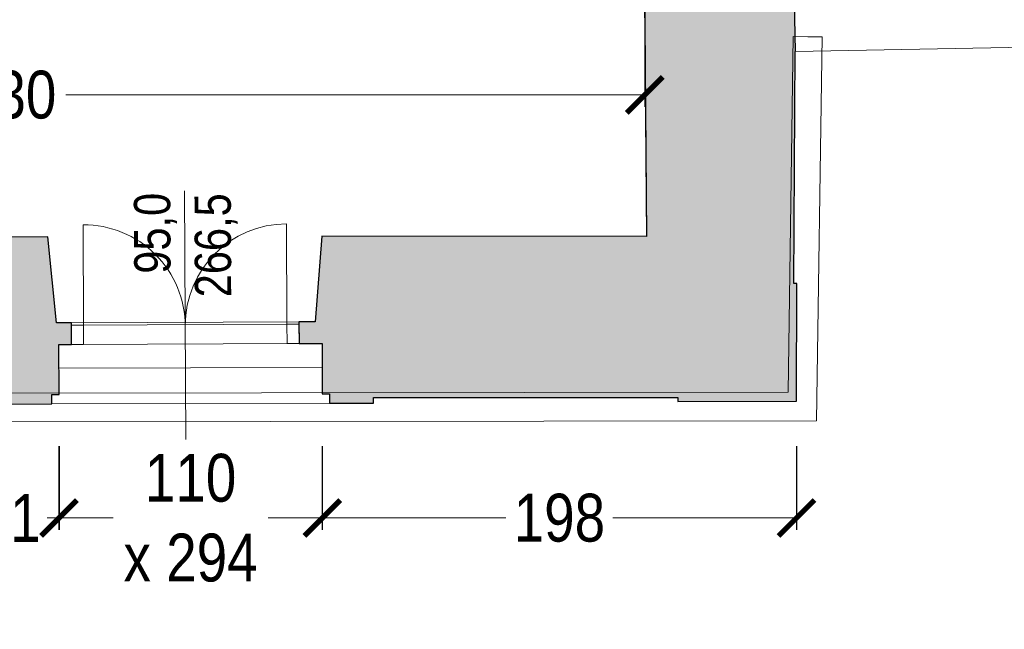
# Model space of a CAD drawing. Extents: x -6068 to 35118, y -17738 to 67348.
# Tile 236 of 243: x 1844 to 2255, y 22078 to 22332. Entities that reach past the tile are written whole.
import ezdxf

# ---------------------------------------------------------------- set-up
doc = ezdxf.new("R2010")
doc.units = 0
doc.header["$LTSCALE"] = 15
doc.linetypes.add('Continua', pattern=[0])
doc.linetypes.add('Cui_CONTINU', pattern=[0])
doc.layers.get('0').update_dxf_attribs({"linetype": 'CONTINUOUS'})
doc.layers.get('DEFPOINTS').update_dxf_attribs({"linetype": 'CONTINUOUS'})
for name, color, linetype, lineweight, true_color in [('Baie Architectural - Seuil - NIVEAUX - Style par défaut', 7, 'Continua', 0, 0x000000), ('EDL-Mesures et Cotes', 7, 'Continua', 0, 0xc0c0c0), ('Enveloppe - NIVEAUX - Style par défaut', 7, 'Continua', 0, 0x000000), ('Extrusion Solide - NIVEAUX - Style par défaut', 7, 'Continua', 0, 0x000000), ('Fenêtre - Cadre - NIVEAUX - Style par défaut', 7, 'Continua', 0, 0x000000), ('Fenêtre - Mesures - NIVEAUX - Style par défaut', 7, 'Continua', 0, 0x000000), ('Fenêtre - Ouvertures - NIVEAUX - Style par défaut', 7, 'Continua', 0, 0x000000), ('Fenêtre - Seuil - NIVEAUX - Style par défaut', 7, 'Continua', 0, 0x000000)]:
    doc.layers.add(name, color=color, linetype=linetype, lineweight=lineweight, true_color=true_color)
doc.layers.add('EDL_NIVEAU 1 murs & cloisons', color=5, linetype='CONTINUOUS')
doc.layers.add('PIS-fond de plan', color=7, linetype='Cui_CONTINU')
doc.styles.add('Arial Narrow', font='ARIALN.TTF')
doc.styles.add('MtXpl_Arial_Narrow', font='ARIALN.TTF')
doc.dimstyles.new('Côtes (ech cm) PIS', dxfattribs={"dimscale": 0, "dimtxt": 20, "dimasz": 15, "dimexe": 5, "dimexo": 5, "dimgap": 5, "dimtad": 0, "dimtih": 1, "dimtoh": 1, "dimdec": 0, "dimtxsty": 'Arial Narrow', "dimblk": 'ARCHTICK', "dimcen": 0, "dimclrd": 256, "dimclre": 256, "dimclrt": 256, "dimadec": 0, "dimazin": 0, "dimtfac": 1, "dimtdec": 0, "dimtmove": 2, "dimatfit": 3, "dimfxl": 30, "dimfxlon": 1, "dimlwd": 0, "dimarcsym": 0})

# ---------------------------------------------------------------- blocks, each defined once
blk = doc.blocks.new('EDP_Niveau 1_2025 09 17')
at = {"layer": 'EDL_NIVEAU 1 murs & cloisons', "linetype": 'Continuous', "ltscale": 0.08}
h = blk.add_hatch(color=9, dxfattribs=at)
h.dxf.hatch_style = 1
h.paths.add_polyline_path([(1969.95, -1757.95), (1967.22, -1793.78), (1960.38, -1793.81), (1960.42, -1802.81), (1970.1, -1802.81), (1970.13, -1823.86), (1973.13, -1823.86), (1973.14, -1827.85), (1991.62, -1827.81), (1991.61, -1825.47), (2118.79, -1825.39), (2118.79, -1827.03), (2168.35, -1826.93), (2168.39, -1777.83), (2167.2, -1777.83), (2167.74, -1680.81), (2167.87, -1680.81), (2167.43, -1659.81), (2172.43, -1659.71), (2172.32, -1654.71), (2170.68, -1654.74), (2171.33, -1458.83), (2167.33, -1458.81), (2167.33, -1455.81), (2156.34, -1455.78), (2112.57, -1456.11), (2112.64, -1447.81), (2103.64, -1447.73), (2103.42, -1473.55), (2104.49, -1615.83), (2105.57, -1758.12)])
h = blk.add_hatch(color=9, dxfattribs=at)
h.dxf.hatch_style = 1
h.paths.add_polyline_path([(1855.46, -1758.28), (1818.96, -1758.45), (1816.69, -1794.46), (1809.87, -1794.49), (1809.91, -1803.49), (1819.22, -1803.49), (1819.26, -1824.17), (1822.26, -1824.17), (1822.26, -1828.17), (1857.15, -1828.09), (1857.15, -1824.09), (1860.14, -1824.09), (1860.05, -1803.26), (1865.41, -1803.24), (1865.37, -1794.24), (1859.02, -1794.27)])
at = {"layer": 'Baie Architectural - Seuil - NIVEAUX - Style par défaut', "color": 103, "linetype": 'Continua', "lineweight": 5, "ltscale": 0.1, "true_color": 0x49c386}
for p, q in [((1970.1, -1812.86), (1860.12, -1813.09)), ((1857.15, -1828.09), (1973.14, -1827.85))]:
    blk.add_line(p, q, dxfattribs=at)
at = {"layer": 'EDL_NIVEAU 1 murs & cloisons', "linetype": 'Continuous', "ltscale": 0.08}
blk.add_lwpolyline([(2104.49, -1615.83), (2105.57, -1758.12), (1969.95, -1757.95), (1969.95, -1757.95), (1967.22, -1793.78), (1960.38, -1793.81), (1960.42, -1802.81), (1970.1, -1802.81), (1970.13, -1823.86), (1973.13, -1823.86), (1973.14, -1827.85), (1991.62, -1827.81), (1991.61, -1825.47), (2118.79, -1825.39), (2118.79, -1827.03), (2168.35, -1826.93), (2168.39, -1777.83), (2167.2, -1777.83), (2167.74, -1680.81), (2167.87, -1680.81), (2167.43, -1659.81)], dxfattribs=at)
blk.add_lwpolyline([(1855.46, -1758.28), (1818.96, -1758.45), (1816.69, -1794.46), (1809.87, -1794.49), (1809.91, -1803.49), (1819.22, -1803.49), (1819.26, -1824.17), (1822.26, -1824.17), (1822.26, -1828.17), (1857.15, -1828.09), (1857.15, -1824.09), (1860.14, -1824.09), (1860.05, -1803.26), (1865.41, -1803.24), (1865.37, -1794.24), (1859.02, -1794.27), (1855.46, -1758.28)], close=True, dxfattribs=at)
at = {"layer": 'Enveloppe - NIVEAUX - Style par défaut', "color": 18, "linetype": 'Continua', "lineweight": 20, "ltscale": 0.1, "true_color": 0x000000}
for p, q in [((2103.42, -1473.55), (2105.57, -1758.12)), ((2167.87, -1680.81), (2167.43, -1659.81)), ((2167.2, -1777.83), (2167.74, -1680.81)), ((2167.74, -1680.81), (2167.87, -1680.81)), ((1855.46, -1758.28), (1818.96, -1758.45)), ((1859.02, -1794.27), (1855.46, -1758.28)), ((1969.95, -1757.95), (1967.22, -1793.78)), ((2105.57, -1758.12), (1969.95, -1757.95)), ((2168.39, -1777.83), (2167.2, -1777.83)), ((2168.35, -1826.93), (2168.39, -1777.83)), ((1967.22, -1793.78), (1960.38, -1793.81)), ((1960.38, -1793.81), (1960.42, -1802.81)), ((1865.37, -1794.24), (1859.02, -1794.27)), ((1865.41, -1803.24), (1865.37, -1794.24)), ((1860.14, -1824.09), (1860.12, -1813.09)), ((1970.1, -1812.86), (1970.13, -1823.86)), ((1857.14, -1824.09), (1860.14, -1824.09)), ((1857.15, -1828.09), (1857.14, -1824.09)), ((1970.13, -1823.86), (1973.13, -1823.85)), ((1973.13, -1823.85), (1973.14, -1827.85)), ((1991.61, -1825.47), (2118.79, -1825.39)), ((1991.62, -1827.81), (1991.61, -1825.47)), ((2118.79, -1825.39), (2118.79, -1827.03)), ((1822.27, -1828.17), (1857.15, -1828.09)), ((1973.14, -1827.85), (1991.62, -1827.81)), ((2118.79, -1827.03), (2168.35, -1826.93))]:
    blk.add_line(p, q, dxfattribs=at)
at = {"layer": 'Extrusion Solide - NIVEAUX - Style par défaut', "color": 253, "linetype": 'Continua', "lineweight": 13, "ltscale": 0.1, "true_color": 0xa5a5c0}
for p, q in [((2166.98, -1674.57), (2164.79, -1823.13)), ((2172.98, -1674.66), (2166.98, -1674.57)), ((2174.78, -1674.69), (2172.98, -1674.66)), ((2174.82, -1674.69), (2174.78, -1674.69)), ((2174.93, -1674.69), (2174.82, -1674.69)), ((2175.1, -1674.69), (2174.93, -1674.69)), ((2175.33, -1674.7), (2175.1, -1674.69)), ((2175.62, -1674.7), (2175.33, -1674.7)), ((2175.95, -1674.71), (2175.62, -1674.7)), ((2176.31, -1674.71), (2175.95, -1674.71)), ((2176.69, -1674.72), (2176.31, -1674.71)), ((2176.61, -1835.11), (2178.98, -1674.75)), ((2177.08, -1674.72), (2176.69, -1674.72)), ((2177.46, -1674.73), (2177.08, -1674.72)), ((2177.82, -1674.73), (2177.46, -1674.73)), ((2178.15, -1674.74), (2177.82, -1674.73)), ((2178.44, -1674.74), (2178.15, -1674.74)), ((2178.67, -1674.75), (2178.44, -1674.74)), ((2178.84, -1674.75), (2178.67, -1674.75)), ((2178.95, -1674.75), (2178.84, -1674.75)), ((2178.98, -1674.75), (2178.95, -1674.75)), ((2164.79, -1823.13), (1515.1, -1823.93)), ((1503.05, -1835.94), (2176.61, -1835.11))]:
    blk.add_line(p, q, dxfattribs=at)
at = {"layer": 'Fenêtre - Cadre - NIVEAUX - Style par défaut', "color": 161, "linetype": 'Continua', "lineweight": 13, "ltscale": 0.1, "true_color": 0x7599ff}
for p, q in [((1865.37, -1795.24), (1960.39, -1794.81)), ((1865.37, -1795.24), (1870.37, -1795.22)), ((1865.41, -1803.24), (1865.37, -1795.24)), ((1865.41, -1803.24), (1865.37, -1795.24)), ((1870.37, -1795.22), (1870.41, -1803.22)), ((1955.39, -1794.83), (1960.39, -1794.81)), ((1955.42, -1802.83), (1955.39, -1794.83)), ((1960.39, -1794.81), (1960.42, -1802.81)), ((1960.39, -1794.81), (1960.42, -1802.81)), ((1960.42, -1802.81), (1865.41, -1803.24)), ((1870.41, -1803.22), (1865.41, -1803.24)), ((1960.42, -1802.81), (1955.42, -1802.83))]:
    blk.add_line(p, q, dxfattribs=at)
at = {"layer": 'Fenêtre - Mesures - NIVEAUX - Style par défaut', "color": 161, "linetype": 'Continua', "lineweight": 13, "ltscale": 0.1, "true_color": 0x7599ff}
for q in [(1912.63, -1739.1), (1913.1, -1843.02)]:
    blk.add_line((1912.87, -1793.02), q, dxfattribs=at)
at = {"layer": 'Fenêtre - Ouvertures - NIVEAUX - Style par défaut', "color": 161, "linetype": 'Continua', "lineweight": 13, "ltscale": 0.1, "true_color": 0x7599ff}
for p, q in [((1870.38, -1795.72), (1870.18, -1753.21)), ((1955.39, -1795.33), (1955.2, -1752.83)), ((1870.37, -1795.22), (1870.41, -1803.22)), ((1912.88, -1795.02), (1912.92, -1803.02)), ((1912.88, -1795.02), (1912.92, -1803.02)), ((1955.39, -1794.83), (1955.42, -1802.83))]:
    blk.add_line(p, q, dxfattribs=at)
at = {"layer": 'Fenêtre - Ouvertures - NIVEAUX - Style par défaut', "color": 161, "linetype": 'Continua', "lineweight": 5, "ltscale": 0.1, "true_color": 0x7599ff}
for centre, start, end in [((1870.38, -1795.72), 0, 90.2574), ((1955.39, -1795.33), 90.2575, 180)]:
    blk.add_arc(centre, 42.51, start, end, dxfattribs=at)
at = {"layer": 'Fenêtre - Seuil - NIVEAUX - Style par défaut', "color": 161, "linetype": 'Continua', "lineweight": 5, "ltscale": 0.1, "true_color": 0x7599ff}
for p, q in [((2167.87, -1680.81), (2346.92, -1677.48)), ((1960.38, -1793.81), (1865.37, -1794.24)), ((1865.41, -1803.24), (1960.42, -1802.81))]:
    blk.add_line(p, q, dxfattribs=at)
at = {"layer": 'Fenêtre - Mesures - NIVEAUX - Style par défaut', "color": 161, "linetype": 'Continuous', "true_color": 0x7599ff, "style": 'MtXpl_Arial_Narrow'}
for s, p in [('95,0', (1906.74, -1773.63)), ('266,5', (1932.09, -1783.49))]:
    blk.add_text(s, height=15.153, rotation=90.2574, dxfattribs=at).set_placement(p)
blk = doc.blocks.new('_ArchTick')
at = {"color": 0, "linetype": 'ByBlock', "const_width": 0.15}
blk.add_lwpolyline([(-0.5, -0.5), (0.5, 0.5)], dxfattribs=at)
blk = doc.blocks.new('*D138')
at = {"layer": 'DEFPOINTS', "color": 0, "linetype": 'Continuous', "ltscale": 0.08, "transparency": 16777216}
for p in [(1819.26, 22175.83), (1860.14, 22175.91), (1860.14, 22124.23)]:
    blk.add_point(p, dxfattribs=at)
at = {"layer": 'EDL-Mesures et Cotes', "linetype": 'Continuous', "lineweight": -2, "ltscale": 0.08, "transparency": 16777216}
for p, q in [((1819.26, 22154.23), (1819.26, 22119.23)), ((1860.14, 22154.23), (1860.14, 22119.23))]:
    blk.add_line(p, q, dxfattribs=at)
at = {"layer": 'EDL-Mesures et Cotes', "linetype": 'Continuous', "lineweight": 0, "ltscale": 0.08, "transparency": 16777216}
for p, q in [((1819.26, 22124.23), (1804.26, 22124.23)), ((1819.26, 22124.23), (1824.21, 22124.23)), ((1860.14, 22124.23), (1855.19, 22124.23)), ((1860.14, 22124.23), (1875.14, 22124.23))]:
    blk.add_line(p, q, dxfattribs=at)
at = {"layer": 'EDL-Mesures et Cotes', "linetype": 'Continuous', "lineweight": 0, "ltscale": 0.08, "transparency": 16777216, "xscale": 15, "yscale": 15, "zscale": 15}
blk.add_blockref('_ArchTick', (1819.26, 22124.23), dxfattribs=at)
at = {"layer": 'EDL-Mesures et Cotes', "linetype": 'Continuous', "lineweight": 0, "ltscale": 0.08, "transparency": 16777216, "xscale": 15, "yscale": 15, "zscale": 15, "rotation": 180}
blk.add_blockref('_ArchTick', (1860.14, 22124.23), dxfattribs=at)
at = {"layer": 'EDL-Mesures et Cotes', "linetype": 'Continuous', "ltscale": 0.08, "transparency": 16777216, "insert": (1839.7, 22124.23), "char_height": 20, "attachment_point": 5, "style": 'Arial Narrow'}
blk.add_mtext('41', dxfattribs=at)
blk = doc.blocks.new('*D139')
at = {"layer": 'DEFPOINTS', "color": 0, "linetype": 'Continuous', "ltscale": 0.08, "transparency": 16777216}
for p in [(1860.12, 22176.5), (1970.13, 22176.14), (1970.13, 22124.23)]:
    blk.add_point(p, dxfattribs=at)
at = {"layer": 'EDL-Mesures et Cotes', "linetype": 'Continuous', "lineweight": -2, "ltscale": 0.08, "transparency": 16777216}
for p, q in [((1860.12, 22154.23), (1860.12, 22119.23)), ((1970.13, 22154.23), (1970.13, 22119.23))]:
    blk.add_line(p, q, dxfattribs=at)
at = {"layer": 'EDL-Mesures et Cotes', "linetype": 'Continuous', "lineweight": 0, "ltscale": 0.08, "transparency": 16777216}
for p, q in [((1860.12, 22124.23), (1882.75, 22124.23)), ((1970.13, 22124.23), (1947.5, 22124.23))]:
    blk.add_line(p, q, dxfattribs=at)
at = {"layer": 'EDL-Mesures et Cotes', "linetype": 'Continuous', "lineweight": 0, "ltscale": 0.08, "transparency": 16777216, "xscale": 15, "yscale": 15, "zscale": 15, "rotation": 180}
blk.add_blockref('_ArchTick', (1860.12, 22124.23), dxfattribs=at)
at = {"layer": 'EDL-Mesures et Cotes', "linetype": 'Continuous', "lineweight": 0, "ltscale": 0.08, "transparency": 16777216, "xscale": 15, "yscale": 15, "zscale": 15}
blk.add_blockref('_ArchTick', (1970.13, 22124.23), dxfattribs=at)
at = {"layer": 'EDL-Mesures et Cotes', "linetype": 'Continuous', "ltscale": 0.08, "transparency": 16777216, "insert": (1915.12, 22124.23), "char_height": 20, "attachment_point": 5, "style": 'Arial Narrow'}
blk.add_mtext('110\\Px 294', dxfattribs=at)
blk = doc.blocks.new('*D140')
at = {"layer": 'DEFPOINTS', "color": 0, "linetype": 'Continuous', "ltscale": 0.08, "transparency": 16777216}
for p in [(1970.13, 22176.14), (2168.32, 22173.07), (2168.32, 22124.23)]:
    blk.add_point(p, dxfattribs=at)
at = {"layer": 'EDL-Mesures et Cotes', "linetype": 'Continuous', "lineweight": -2, "ltscale": 0.08, "transparency": 16777216}
for p, q in [((1970.13, 22154.23), (1970.13, 22119.23)), ((2168.32, 22154.23), (2168.32, 22119.23))]:
    blk.add_line(p, q, dxfattribs=at)
at = {"layer": 'EDL-Mesures et Cotes', "linetype": 'Continuous', "lineweight": 0, "ltscale": 0.08, "transparency": 16777216}
for p, q in [((1970.13, 22124.23), (2046.86, 22124.23)), ((2168.32, 22124.23), (2091.59, 22124.23))]:
    blk.add_line(p, q, dxfattribs=at)
at = {"layer": 'EDL-Mesures et Cotes', "linetype": 'Continuous', "lineweight": 0, "ltscale": 0.08, "transparency": 16777216, "xscale": 15, "yscale": 15, "zscale": 15, "rotation": 180}
blk.add_blockref('_ArchTick', (1970.13, 22124.23), dxfattribs=at)
at = {"layer": 'EDL-Mesures et Cotes', "linetype": 'Continuous', "lineweight": 0, "ltscale": 0.08, "transparency": 16777216, "xscale": 15, "yscale": 15, "zscale": 15}
blk.add_blockref('_ArchTick', (2168.32, 22124.23), dxfattribs=at)
at = {"layer": 'EDL-Mesures et Cotes', "linetype": 'Continuous', "ltscale": 0.08, "transparency": 16777216, "insert": (2069.23, 22124.23), "char_height": 20, "attachment_point": 5, "style": 'Arial Narrow'}
blk.add_mtext('198', dxfattribs=at)
blk = doc.blocks.new('*D316')
at = {"layer": 'DEFPOINTS', "color": 0, "linetype": 'Continuous', "ltscale": 0.08, "transparency": 16777216}
for p in [(2104.92, 22327.86), (1574.9, 22323.84), (2104.92, 22301.04)]:
    blk.add_point(p, dxfattribs=at)
at = {"layer": 'EDL-Mesures et Cotes', "linetype": 'Continuous', "lineweight": -2, "ltscale": 0.08, "transparency": 16777216}
for p, q in [((2104.92, 22322.86), (2104.92, 22296.04)), ((1574.9, 22318.84), (1574.9, 22296.04))]:
    blk.add_line(p, q, dxfattribs=at)
at = {"layer": 'EDL-Mesures et Cotes', "linetype": 'Continuous', "lineweight": 0, "ltscale": 0.08, "transparency": 16777216}
for p, q in [((1574.9, 22301.04), (1816.82, 22301.04)), ((2104.92, 22301.04), (1863, 22301.04))]:
    blk.add_line(p, q, dxfattribs=at)
at = {"layer": 'EDL-Mesures et Cotes', "linetype": 'Continuous', "lineweight": 0, "ltscale": 0.08, "transparency": 16777216, "xscale": 15, "yscale": 15, "zscale": 15, "rotation": 180}
blk.add_blockref('_ArchTick', (1574.9, 22301.04), dxfattribs=at)
at = {"layer": 'EDL-Mesures et Cotes', "linetype": 'Continuous', "lineweight": 0, "ltscale": 0.08, "transparency": 16777216, "xscale": 15, "yscale": 15, "zscale": 15}
blk.add_blockref('_ArchTick', (2104.92, 22301.04), dxfattribs=at)
at = {"layer": 'EDL-Mesures et Cotes', "linetype": 'Continuous', "ltscale": 0.08, "transparency": 16777216, "insert": (1839.91, 22301.04), "char_height": 20, "attachment_point": 5, "style": 'Arial Narrow'}
blk.add_mtext('530', dxfattribs=at)

msp = doc.modelspace()

# ---------------------------------------------------------------- block references
at = {"layer": 'PIS-fond de plan'}
msp.add_blockref('EDP_Niveau 1_2025 09 17', (0, 24000), dxfattribs=at)

# ---------------------------------------------------------------- dimensions: what is measured, and where the dimension line sits
at = {"layer": 'EDL-Mesures et Cotes', "linetype": 'Continuous', "ltscale": 0.08}
for base, p1, p2, picture, middle in [((2104.92, 22301.04), (1574.9, 22323.84), (2104.92, 22327.86), '*D316', (1839.91, 22301.04)), ((1860.14, 22124.23), (1819.26, 22175.83), (1860.14, 22175.91), '*D138', (1839.7, 22124.23)), ((2168.32, 22124.23), (1970.13, 22176.14), (2168.32, 22173.07), '*D140', (2069.23, 22124.23))]:
    dim = msp.add_linear_dim(base=base, p1=p1, p2=p2, dimstyle='Côtes (ech cm) PIS', override={"dimscale": 1}, dxfattribs=at)
    dim.commit()
    dim.dimension.update_dxf_attribs({"geometry": picture, "text_midpoint": middle})
dim = msp.add_linear_dim(base=(1970.13, 22124.23), p1=(1860.12, 22176.5), p2=(1970.13, 22176.14), text='<>\\Px 294', dimstyle='Côtes (ech cm) PIS', override={"dimscale": 1}, dxfattribs=at)
dim.commit()
dim.dimension.update_dxf_attribs({"geometry": '*D139', "text_midpoint": (1915.12, 22124.23)})

doc.saveas('drawing.dxf')
